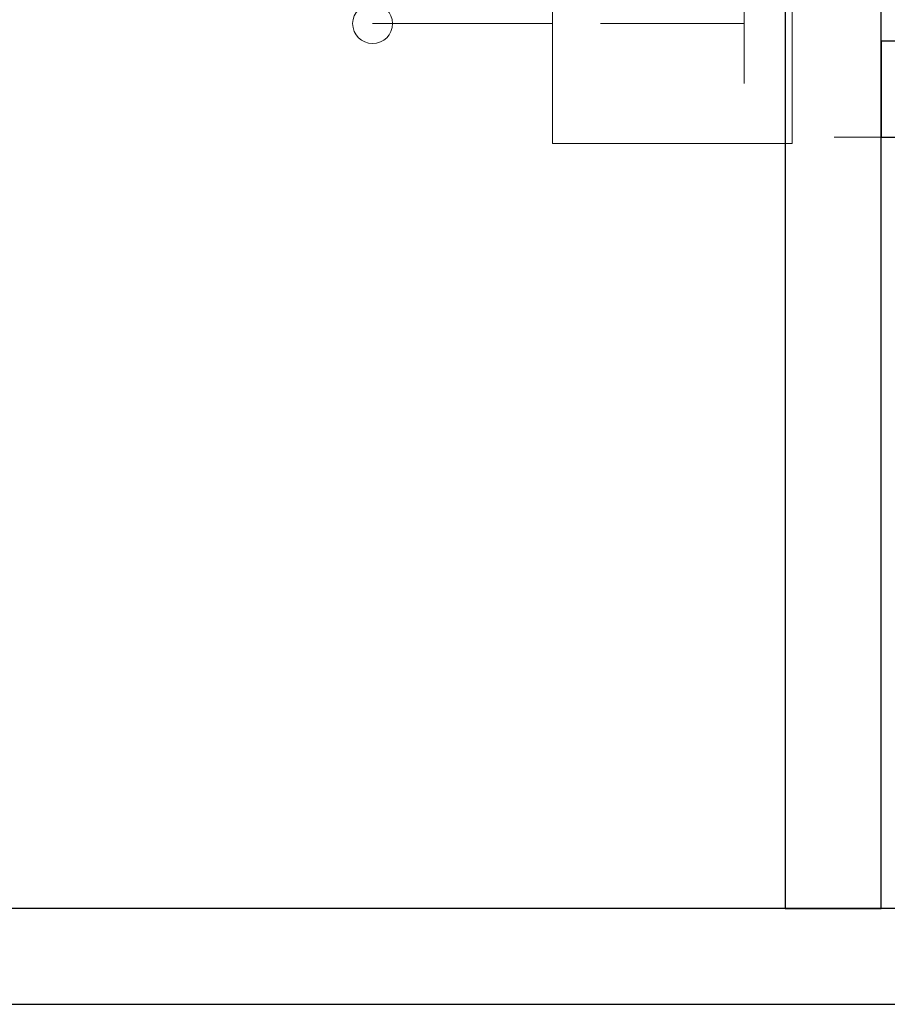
# Model space of a CAD drawing. Header units: metres. Extents: x 397.7 to 427.5, y 12.7 to 28.4.
# Tile 51 of 76: x 406.642 to 407.546, y 25.829 to 26.856. Entities that reach past the tile are written whole.
import ezdxf

# ---------------------------------------------------------------- set-up
doc = ezdxf.new("R2010")
doc.units = ezdxf.units.M
for name, color, linetype, lineweight in [('A-DETL-GENF-OTLN', 7, 'Continuous', 18), ('A-WALL-____-MCUT', 7, 'Continuous', 25), ('A-WALL-____-OTLN', 7, 'Continuous', 25)]:
    doc.layers.add(name, color=color, linetype=linetype, lineweight=lineweight)

# ---------------------------------------------------------------- blocks, each defined once
blk = doc.blocks.new('Family - Evans P3-156149-06_TEL_P3')
at = {"layer": 'A-WALL-____-MCUT', "color": 253, "true_color": 0xaaaaaa}
for p, q in [((1.3477, 0.1), (0, 0.1)), ((0, 0.1), (0, 0)), ((1.3477, 0), (1.3477, 0.1)), ((0, 0), (1.3477, 0))]:
    blk.add_line(p, q, dxfattribs=at)
at = {"layer": 'A-WALL-____-OTLN', "color": 253, "true_color": 0xaaaaaa}
for p, q in [((1.3477, 0.1), (0, 0.1)), ((0, 0.1), (0, 0)), ((1.3477, 0), (1.3477, 0.1)), ((0, 0), (1.3477, 0))]:
    blk.add_line(p, q, dxfattribs=at)
at = {"layer": 'A-WALL-____-OTLN', "color": 253, "lineweight": 18, "true_color": 0xaaaaaa}
blk.add_line((-0.0488, 0), (1.3477, 0), dxfattribs=at)
blk = doc.blocks.new('Family - Evans P3-156199-06_TEL_P3')
at = {"layer": 'A-WALL-____-MCUT', "color": 253, "true_color": 0xaaaaaa}
for p, q in [((1.72, 0.1), (0, 0.1)), ((1.72, 0), (1.72, 0.1)), ((0, 0), (1.72, 0))]:
    blk.add_line(p, q, dxfattribs=at)
at = {"layer": 'A-WALL-____-OTLN', "color": 253, "true_color": 0xaaaaaa}
for p, q in [((1.72, 0.1), (0, 0.1)), ((1.72, 0), (1.72, 0.1)), ((0, 0), (1.72, 0))]:
    blk.add_line(p, q, dxfattribs=at)
at = {"layer": 'A-WALL-____-OTLN', "color": 253, "lineweight": 18, "true_color": 0xaaaaaa}
blk.add_line((-0.0054, 0), (1.72, 0), dxfattribs=at)
blk = doc.blocks.new('Family - Evans P3-156433-06_TEL_P3')
at = {"layer": 'A-WALL-____-MCUT', "color": 253, "true_color": 0xaaaaaa}
for p, q in [((2.6002, 0.1), (0, 0.1)), ((0, 0), (2.6002, 0))]:
    blk.add_line(p, q, dxfattribs=at)
at = {"layer": 'A-WALL-____-OTLN', "color": 253, "true_color": 0xaaaaaa}
for p, q in [((2.6002, 0.1), (0, 0.1)), ((0, 0), (2.6002, 0))]:
    blk.add_line(p, q, dxfattribs=at)
at = {"layer": 'A-WALL-____-OTLN', "color": 253, "lineweight": 18, "true_color": 0xaaaaaa}
blk.add_line((0, 0), (2.6002, 0), dxfattribs=at)
blk = doc.blocks.new('LONDR55-XX_ZZ-ARQ-CAA-M3D-Londres55_ifc-1-06_TEL_P3')
at = {"layer": 'A-WALL-____-OTLN', "color": 253, "lineweight": 18, "true_color": 0xaaaaaa, "rotation": 270}
blk.add_blockref('Family - Evans P3-156199-06_TEL_P3', (407.4397, 27.6495), dxfattribs=at)
at = {"layer": 'A-WALL-____-OTLN', "color": 253, "lineweight": 18, "true_color": 0xaaaaaa}
for name, p in [('Family - Evans P3-156149-06_TEL_P3', (407.5397, 26.7335)), ('Family - Evans P3-156433-06_TEL_P3', (406.4152, 25.8295))]:
    blk.add_blockref(name, p, dxfattribs=at)
blk = doc.blocks.new('ZYR_08_05 Tirador Alarma - 01 Tirador Alarma-522928-06_TEL_P3')
at = {"layer": 'A-DETL-GENF-OTLN'}
for p, q in [((-0.125, 0), (0.125, 0)), ((-0.125, -0.25), (-0.125, 0)), ((0.125, 0), (0.125, -0.25)), ((-0.0625, -0.05), (0.0625, -0.05)), ((0, -0.05), (0, -0.2)), ((0.125, -0.25), (-0.125, -0.25)), ((-0.0095, -0.25), (0.0095, -0.25)), ((0, -0.4375), (0, -0.25))]:
    blk.add_line(p, q, dxfattribs=at)
blk.add_circle((0, -0.4375), 0.0208, dxfattribs=at)

msp = doc.modelspace()

# ---------------------------------------------------------------- block references
at = {"lineweight": 5}
msp.add_blockref('LONDR55-XX_ZZ-ARQ-CAA-M3D-Londres55_ifc-1-06_TEL_P3', (0, 0), dxfattribs=at)
at = {"layer": 'A-DETL-GENF-OTLN', "rotation": 269.9999999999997}
msp.add_blockref('ZYR_08_05 Tirador Alarma - 01 Tirador Alarma-522928-06_TEL_P3', (407.447, 26.8519), dxfattribs=at)

doc.saveas('drawing.dxf')
